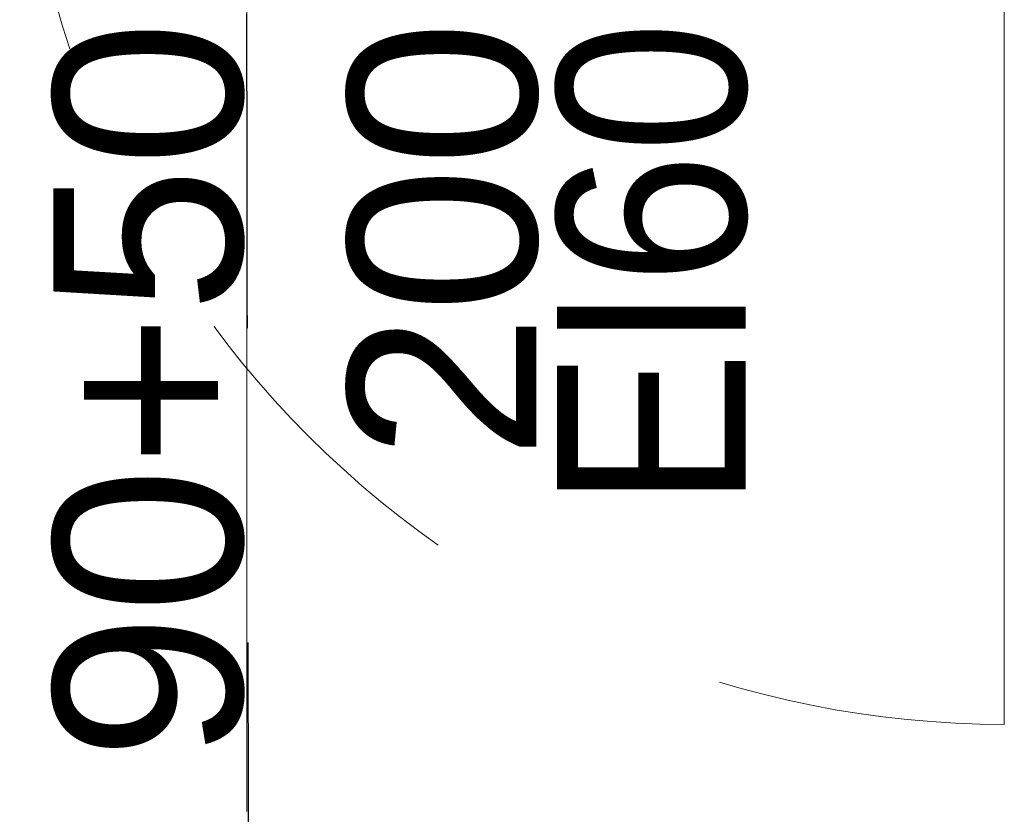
# Model space of a CAD drawing. Header units: centimetres. Extents: x -1631 to 1829, y -257 to 3158.
# Tile 96 of 129: x 392 to 486, y 1561 to 1636. Entities that reach past the tile are written whole.
import ezdxf

# ---------------------------------------------------------------- set-up
doc = ezdxf.new("R2010")
doc.units = ezdxf.units.CM
doc.linetypes.add('Dash', pattern=[60, 30, -30])
for name, color, linetype, lineweight in [('A-DETL', 90, 'Continuous', 9), ('A-DOOR', 31, 'Continuous', 13), ('A-DOOR-HDLN', 31, 'Dash', 9), ('A-DOOR-IDEN', 31, 'Continuous', 13), ('G-ANNO-TEXT', 231, 'Continuous', 13)]:
    doc.layers.add(name, color=color, linetype=linetype, lineweight=lineweight)
doc.styles.add('Arial', font='arial.ttf', dxfattribs={"width": 0.9, "height": 18})
doc.styles.add('Arial_8', font='arial.ttf', dxfattribs={"height": 18})

# ---------------------------------------------------------------- blocks, each defined once
blk = doc.blocks.new('Schueco_FWS_ADS-75-SimplySmart_inw_Family-02 - FWS SI insert unit 90-2368395-6_piętro IV __13_80 m_ - stan projektowany')
at = {"layer": 'A-DOOR'}
blk.add_line((-72.3, 7.6), (-72.3, 101.55), dxfattribs=at)
at = {"layer": 'A-DOOR-HDLN'}
for centre, radius, start, end in [((-72.3, 7.6), 93.95, 360, 90), ((72.3, 7.6), 50.65, 90, 180)]:
    blk.add_arc(centre, radius, start, end, dxfattribs=at)
blk = doc.blocks.new('etykieta drzwi wymiar i kategoria - Aluprof Curtain Door - etykieta drzwi 1S dół-1350914-6_piętro IV __13_80 m_ - stan projektowany')
at = {"layer": 'A-DOOR-IDEN'}
for q in [(0, 0.59844), (0, -0.59844)]:
    blk.add_line((0, 0), q, dxfattribs=at)

msp = doc.modelspace()

# ---------------------------------------------------------------- linework, layer by layer
at = {"layer": 'A-DETL', "linetype": 'Dash', "lineweight": 25}
msp.add_open_spline([(-555.623, 1472.575), (-478.908, 1472.575), (-476.079, 1472.575), (-439.123, 1472.575), (-439.123, 1435.619), (-439.123, 1432.79), (-439.123, 1329.11), (-439.123, 1326.281), (-439.123, 1289.326), (-402.167, 1289.326), (-399.339, 1289.326), (54.377, 1289.326), (347.204, 1289.326), (391.666, 1289.326), (418.55, 1316.21), (413.877, 1393.928), (413.877, 1663.126)], degree=3, knots=[0, 0, 0, 0, 1.274059, 2.1133, 2.95254, 4.521491, 5.717221, 7.286172, 8.125412, 8.964652, 14.361634, 22.556861, 31.207392, 35.311818, 37.065318, 41.276562, 41.276562, 41.276562, 41.276562], dxfattribs=at)

# ---------------------------------------------------------------- block references
at = {"layer": 'A-DOOR', "rotation": 180}
msp.add_blockref('Schueco_FWS_ADS-75-SimplySmart_inw_Family-02 - FWS SI insert unit 90-2368395-6_piętro IV __13_80 m_ - stan projektowany', (413.877, 1670.726), dxfattribs=at)
at = {"layer": 'A-DOOR-IDEN', "xscale": 99.99999999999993, "yscale": 99.99999999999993, "zscale": 99.99999999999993}
msp.add_blockref('etykieta drzwi wymiar i kategoria - Aluprof Curtain Door - etykieta drzwi 1S dół-1350914-6_piętro IV __13_80 m_ - stan projektowany', (413.877, 1620.703), dxfattribs=at)

# ---------------------------------------------------------------- texts
at = {"layer": 'A-DOOR-IDEN', "insert": (418.598, 1636.361), "char_height": 18, "width": 70.1, "attachment_point": 6, "rotation": 90, "line_spacing_factor": 0.936439, "style": 'Arial_8'}
msp.add_mtext('\\pxqr,t7.05556,14.11111,21.16667,28.22222,35.27778,42.33333,49.38889,56.44444,63.5,70.55556,77.61111,84.66667,91.72222,98.77778,105.83333,112.88889,119.94444,127,134.05556,141.11111,148.16667,155.22222,162.27778,169.33333,176.38889,183.44444,190.5,197.55556,204.61111,211.66667,218.72222,225.77778;{90+50\\P200}', dxfattribs=at)
at = {"layer": 'G-ANNO-TEXT', "color": 1, "insert": (443.483, 1636.284), "char_height": 18, "width": 45.7227, "attachment_point": 3, "rotation": 90, "line_spacing_factor": 0.936439, "style": 'Arial'}
msp.add_mtext('\\pxqr,t6.35,12.7,19.05,25.4,31.75,38.1,44.45,50.8,57.15,63.5,69.85,76.2,82.55,88.9,95.25,101.6,107.95,114.3,120.65,127,133.35,139.7,146.05,152.4,158.75,165.1,171.45,177.8,184.15,190.5,196.85,203.2;{EI60}', dxfattribs=at)

doc.saveas('drawing.dxf')
